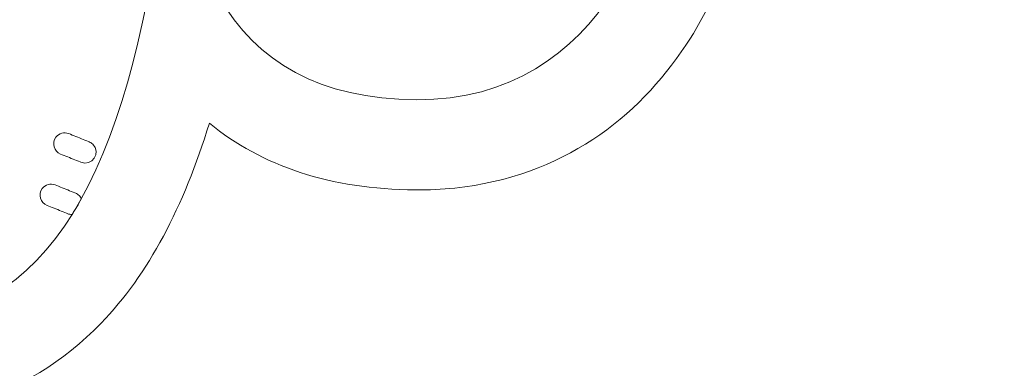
# Model space of a CAD drawing. Header units: millimetres. Extents: x -811 to 1340, y -192 to 870.
# Tile 155 of 256: x 628.96 to 639, y 120.48 to 124.03. Entities that reach past the tile are written whole.
import ezdxf

# ---------------------------------------------------------------- set-up
doc = ezdxf.new("R2010")
doc.units = ezdxf.units.MM
doc.header["$MEASUREMENT"] = 0
doc.layers.add('layer 1', color=7, linetype='Continuous')

msp = doc.modelspace()

# ---------------------------------------------------------------- linework, layer by layer
at = {"layer": 'layer 1', "color": 250, "lineweight": 9}
msp.add_open_spline([(667.8618, 127.1878), (667.8618, 127.1878), (667.8618, 112.0378), (667.8618, 112.0378), (667.8618, 112.0378), (667.8618, 112.0378), (647.8618, 112.0378), (647.8618, 112.0378), (647.8618, 112.0378), (647.8618, 112.0378), (647.8618, 115.0378), (647.8618, 115.0378), (647.8618, 115.0378), (647.8618, 115.0378), (627.8618, 115.0378), (627.8618, 115.0378), (627.8618, 115.0378), (627.8618, 115.0378), (627.8618, 112.0378), (627.8618, 112.0378), (627.8618, 112.0378), (627.8618, 112.0378), (607.8618, 112.0378), (607.8618, 112.0378), (607.8618, 112.0378), (607.8618, 112.0378), (607.8618, 127.1878), (607.8618, 127.1878), (607.8618, 127.1878), (607.8618, 127.1878), (610.8618, 127.1878), (610.8618, 127.1878), (610.8618, 127.1878), (610.8618, 127.1878), (610.8618, 146.8878), (610.8618, 146.8878), (610.8618, 146.8878), (610.8618, 146.8878), (607.8618, 146.8878), (607.8618, 146.8878), (607.8618, 146.8878), (607.8618, 146.8878), (607.8618, 162.0378), (607.8618, 162.0378), (607.8618, 162.0378), (607.8618, 162.0378), (627.8617, 162.0378), (627.8617, 162.0378), (627.8617, 162.0378), (627.8617, 156.5159), (632.3399, 152.0378), (637.8617, 152.0378), (637.8617, 152.0378), (643.3835, 152.0378), (647.8617, 156.5159), (647.8617, 162.0378), (647.8617, 162.0378), (647.8617, 162.0378), (667.8618, 162.0378), (667.8618, 162.0378), (667.8618, 162.0378), (667.8618, 162.0378), (667.8618, 146.8878), (667.8618, 146.8878), (667.8618, 146.8878), (667.8618, 146.8878), (664.8618, 146.8878), (664.8618, 146.8878), (664.8618, 146.8878), (664.8618, 146.8878), (664.8618, 127.1878), (664.8618, 127.1878), (664.8618, 127.1878), (664.8618, 127.1878), (667.8618, 127.1878), (667.8618, 127.1878)], degree=3, knots=[0, 0, 0, 0, 0.05, 0.05, 0.05, 0.05, 0.1, 0.1, 0.1, 0.1, 0.15, 0.15, 0.15, 0.15, 0.2, 0.2, 0.2, 0.2, 0.25, 0.25, 0.25, 0.25, 0.3, 0.3, 0.3, 0.3, 0.35, 0.35, 0.35, 0.35, 0.4, 0.4, 0.4, 0.4, 0.45, 0.45, 0.45, 0.45, 0.5, 0.5, 0.5, 0.5, 0.55, 0.55, 0.55, 0.55, 0.6, 0.6, 0.6, 0.6, 0.65, 0.65, 0.65, 0.65, 0.7, 0.7, 0.7, 0.7, 0.75, 0.75, 0.75, 0.75, 0.8, 0.8, 0.8, 0.8, 0.85, 0.85, 0.85, 0.85, 0.9, 0.9, 0.9, 0.9, 1, 1, 1, 1], dxfattribs=at)
at = {"layer": 'layer 1', "color": 114, "lineweight": 9}
for points, knots in [([(625.7544, 128.7375), (625.8631, 129.2846), (625.9616, 129.7813), (626.6736, 130.1505), (626.6736, 130.1505), (627.0183, 130.3292), (627.4871, 130.3432), (628.0105, 130.2445), (628.0105, 130.2445), (628.148, 130.2186), (628.2945, 130.1845), (628.447, 130.1439), (628.447, 130.1439), (628.447, 130.1439), (631.3176, 145.4465), (631.3176, 145.4465), (631.3176, 145.4465), (631.0847, 145.5362), (630.8386, 145.6525), (630.6037, 145.8025), (630.6037, 145.8025), (630.3573, 145.9599), (630.1252, 146.1542), (629.9317, 146.3938), (629.9317, 146.3938), (629.7466, 146.6231), (629.6013, 146.8884), (629.5166, 147.1951), (629.5166, 147.1951), (629.383, 147.6843), (629.6714, 148.1893), (630.1606, 148.3228), (630.1606, 148.3228), (630.1606, 148.3228), (630.3404, 148.3719), (630.3404, 148.3719), (630.3404, 148.3719), (630.4179, 148.393), (630.4958, 148.4036), (630.5725, 148.4045), (630.5725, 148.4045), (630.712, 148.6098), (630.8993, 148.7728), (631.1163, 148.884), (631.1163, 148.884), (631.386, 149.0221), (631.697, 149.0751), (632.0127, 149.0242), (632.0127, 149.0242), (632.0208, 149.023), (632.0291, 149.0217), (632.0372, 149.0202), (632.0372, 149.0202), (632.312, 148.9719), (632.5842, 148.8459), (632.8246, 148.6297), (632.8246, 148.6297), (632.8881, 148.5725), (632.9494, 148.5086), (633.0076, 148.4379), (633.0076, 148.4379), (633.0902, 148.4789), (633.1728, 148.5121), (633.2547, 148.5384), (633.2547, 148.5384), (633.5652, 148.638), (633.8665, 148.6405), (634.1368, 148.57), (634.1368, 148.57), (634.4588, 148.486), (634.7302, 148.3029), (634.9232, 148.0557), (634.9232, 148.0557), (635.1148, 147.8104), (635.2267, 147.5057), (635.2319, 147.1764), (635.2319, 147.1764), (635.2321, 147.1657), (635.2321, 147.1548), (635.232, 147.1439), (635.232, 147.1439), (635.4213, 147.0466), (635.5995, 146.9071), (635.7657, 146.7132), (635.7657, 146.7132), (636.0948, 146.3291), (636.0502, 145.7508), (635.666, 145.4217), (635.666, 145.4217), (635.666, 145.4217), (635.5248, 145.3008), (635.5248, 145.3008), (635.5248, 145.3008), (635.1729, 144.9994), (634.6582, 145.0116), (634.3212, 145.3111), (634.3212, 145.3111), (634.2183, 145.3068), (634.0578, 145.2775), (633.8864, 145.2465), (633.8864, 145.2465), (633.7737, 145.2259), (633.6577, 145.2049), (633.5355, 145.1862), (633.5355, 145.1862), (633.5355, 145.1862), (633.4645, 132.3738), (633.4645, 132.3738), (633.4645, 132.3738), (633.7053, 132.3853), (633.9347, 132.3874), (634.1427, 132.378), (634.1427, 132.378), (634.7266, 132.3518), (635.2245, 132.22), (635.533, 131.9426), (635.533, 131.9426), (636.1292, 131.4065), (636.0999, 130.9008), (636.0674, 130.344), (636.0674, 130.344), (636.0584, 130.1893), (636.0487, 130.0232), (636.0836, 129.9449), (636.0836, 129.9449), (636.1189, 129.8656), (636.3, 129.6912), (636.5434, 129.4891), (636.5434, 129.4891), (636.8376, 129.2449), (637.1791, 129.0163), (637.4644, 128.8847), (637.4644, 128.8847), (638.1642, 128.5618), (638.3978, 127.871), (638.3192, 127.2135), (638.3192, 127.2135), (638.2848, 126.926), (638.1851, 126.6383), (638.0378, 126.4012), (638.0378, 126.4012), (637.8533, 126.1043), (637.5859, 125.8676), (637.2538, 125.7541), (637.2538, 125.7541), (636.9822, 125.6612), (636.6984, 125.6471), (636.4182, 125.7409), (636.4182, 125.7409), (636.3796, 125.1384), (636.1705, 124.3994), (635.7528, 123.7703), (635.7528, 123.7703), (635.2621, 123.0313), (634.496, 122.4303), (633.3963, 122.3145), (633.3963, 122.3145), (633.2671, 122.301), (633.1344, 122.2944), (632.9984, 122.2955), (632.9984, 122.2955), (632.1238, 122.3025), (631.4323, 122.5377), (630.8961, 122.9748), (630.8961, 122.9748), (630.6338, 122.1249), (630.2756, 121.4361), (629.7929, 120.9386), (629.7929, 120.9386), (629.0173, 120.1392), (628.0127, 119.8467), (626.7018, 120.1759), (626.7018, 120.1759), (626.5701, 120.2091), (626.4431, 120.2488), (626.3214, 120.2944), (626.3214, 120.2944), (625.2863, 120.6828), (624.6959, 121.4571), (624.4066, 122.2957), (624.4066, 122.2957), (624.1605, 123.0096), (624.1438, 123.7774), (624.258, 124.3703), (624.258, 124.3703), (623.9631, 124.35), (623.692, 124.4349), (623.4524, 124.5931), (623.4524, 124.5931), (623.1595, 124.7865), (622.9601, 125.0826), (622.8562, 125.4165), (622.8562, 125.4165), (622.7733, 125.683), (622.7491, 125.9864), (622.7881, 126.2734), (622.7881, 126.2734), (622.8772, 126.9295), (623.277, 127.5394), (624.0356, 127.6762), (624.0356, 127.6762), (624.3446, 127.7318), (624.7328, 127.8673), (625.0788, 128.0297), (625.0788, 128.0297), (625.3653, 128.1641), (625.5843, 128.2873), (625.6384, 128.3553), (625.6384, 128.3553), (625.6919, 128.4223), (625.7242, 128.5855), (625.7544, 128.7375)], [0, 0, 0, 0, 0.0185185, 0.0185185, 0.0185185, 0.0185185, 0.037037, 0.037037, 0.037037, 0.037037, 0.0555556, 0.0555556, 0.0555556, 0.0555556, 0.0740741, 0.0740741, 0.0740741, 0.0740741, 0.0925926, 0.0925926, 0.0925926, 0.0925926, 0.1111111, 0.1111111, 0.1111111, 0.1111111, 0.1296296, 0.1296296, 0.1296296, 0.1296296, 0.1481481, 0.1481481, 0.1481481, 0.1481481, 0.1666667, 0.1666667, 0.1666667, 0.1666667, 0.1851852, 0.1851852, 0.1851852, 0.1851852, 0.2037037, 0.2037037, 0.2037037, 0.2037037, 0.2222222, 0.2222222, 0.2222222, 0.2222222, 0.2407407, 0.2407407, 0.2407407, 0.2407407, 0.2592593, 0.2592593, 0.2592593, 0.2592593, 0.2777778, 0.2777778, 0.2777778, 0.2777778, 0.2962963, 0.2962963, 0.2962963, 0.2962963, 0.3148148, 0.3148148, 0.3148148, 0.3148148, 0.3333333, 0.3333333, 0.3333333, 0.3333333, 0.3518519, 0.3518519, 0.3518519, 0.3518519, 0.3703704, 0.3703704, 0.3703704, 0.3703704, 0.3888889, 0.3888889, 0.3888889, 0.3888889, 0.4074074, 0.4074074, 0.4074074, 0.4074074, 0.4259259, 0.4259259, 0.4259259, 0.4259259, 0.4444444, 0.4444444, 0.4444444, 0.4444444, 0.462963, 0.462963, 0.462963, 0.462963, 0.4814815, 0.4814815, 0.4814815, 0.4814815, 0.5, 0.5, 0.5, 0.5, 0.5185185, 0.5185185, 0.5185185, 0.5185185, 0.537037, 0.537037, 0.537037, 0.537037, 0.5555556, 0.5555556, 0.5555556, 0.5555556, 0.5740741, 0.5740741, 0.5740741, 0.5740741, 0.5925926, 0.5925926, 0.5925926, 0.5925926, 0.6111111, 0.6111111, 0.6111111, 0.6111111, 0.6296296, 0.6296296, 0.6296296, 0.6296296, 0.6481481, 0.6481481, 0.6481481, 0.6481481, 0.6666667, 0.6666667, 0.6666667, 0.6666667, 0.6851852, 0.6851852, 0.6851852, 0.6851852, 0.7037037, 0.7037037, 0.7037037, 0.7037037, 0.7222222, 0.7222222, 0.7222222, 0.7222222, 0.7407407, 0.7407407, 0.7407407, 0.7407407, 0.7592593, 0.7592593, 0.7592593, 0.7592593, 0.7777778, 0.7777778, 0.7777778, 0.7777778, 0.7962963, 0.7962963, 0.7962963, 0.7962963, 0.8148148, 0.8148148, 0.8148148, 0.8148148, 0.8333333, 0.8333333, 0.8333333, 0.8333333, 0.8518519, 0.8518519, 0.8518519, 0.8518519, 0.8703704, 0.8703704, 0.8703704, 0.8703704, 0.8888889, 0.8888889, 0.8888889, 0.8888889, 0.9074074, 0.9074074, 0.9074074, 0.9074074, 0.9259259, 0.9259259, 0.9259259, 0.9259259, 0.9444444, 0.9444444, 0.9444444, 0.9444444, 0.962963, 0.962963, 0.962963, 0.962963, 1, 1, 1, 1]), ([(634.9204, 131.2601), (635.4001, 130.8289), (634.9604, 130.216), (635.2465, 129.5737), (635.2465, 129.5737), (635.4423, 129.1337), (636.3708, 128.3778), (637.0822, 128.0496), (637.0822, 128.0496), (637.8407, 127.6996), (637.1739, 126.0013), (636.4238, 126.8219), (636.4238, 126.8219), (635.8492, 127.4503), (635.3928, 127.1221), (635.4956, 126.146), (635.4956, 126.146), (635.5984, 125.1698), (634.9228, 123.1991), (633.0071, 123.2145), (633.0071, 123.2145), (631.0332, 123.2304), (630.4279, 124.697), (630.5707, 127.1072), (630.5707, 127.1072), (630.6953, 129.2081), (629.7371, 130.4471), (630.505, 130.8686), (630.505, 130.8686), (631.2513, 131.2782), (634.3867, 131.7402), (634.9204, 131.2601)], [0, 0, 0, 0, 0.1111111, 0.1111111, 0.1111111, 0.1111111, 0.2222222, 0.2222222, 0.2222222, 0.2222222, 0.3333333, 0.3333333, 0.3333333, 0.3333333, 0.4444444, 0.4444444, 0.4444444, 0.4444444, 0.5555556, 0.5555556, 0.5555556, 0.5555556, 0.6666667, 0.6666667, 0.6666667, 0.6666667, 0.7777778, 0.7777778, 0.7777778, 0.7777778, 1, 1, 1, 1]), ([(630.5483, 128.3186), (629.4454, 128.9105), (627.5878, 129.5915), (627.0948, 129.3359), (627.0948, 129.3359), (626.5222, 129.039), (626.7937, 128.3354), (626.3554, 127.7856), (626.3554, 127.7856), (626.0552, 127.4089), (624.9666, 126.9107), (624.1954, 126.7718), (624.1954, 126.7718), (623.3733, 126.6237), (623.5919, 124.8122), (624.5242, 125.418), (624.5242, 125.418), (625.2383, 125.8819), (625.5977, 125.4495), (625.2527, 124.5304), (625.2527, 124.5304), (624.9078, 123.6114), (625.0664, 121.5344), (626.9244, 121.0677), (626.9244, 121.0677), (628.8389, 120.5868), (629.7934, 121.8543), (630.2609, 124.223), (630.2609, 124.223), (630.3502, 124.6746), (630.4791, 125.0734), (630.6195, 125.427)], [0, 0, 0, 0, 0.1111111, 0.1111111, 0.1111111, 0.1111111, 0.2222222, 0.2222222, 0.2222222, 0.2222222, 0.3333333, 0.3333333, 0.3333333, 0.3333333, 0.4444444, 0.4444444, 0.4444444, 0.4444444, 0.5555556, 0.5555556, 0.5555556, 0.5555556, 0.6666667, 0.6666667, 0.6666667, 0.6666667, 0.7777778, 0.7777778, 0.7777778, 0.7777778, 1, 1, 1, 1]), ([(629.5868, 122.5771), (629.5868, 122.5771), (629.5868, 122.5771), (629.5868, 122.5771), (629.5868, 122.5771), (629.6996, 122.5307), (629.796, 122.6741), (629.7074, 122.7616), (629.7074, 122.7616), (629.6966, 122.7714), (629.686, 122.7787), (629.6723, 122.7844), (629.6723, 122.7844), (629.6723, 122.7844), (629.6646, 122.7875), (629.6646, 122.7875), (629.6646, 122.7875), (629.6646, 122.7875), (629.6464, 122.795), (629.6464, 122.795), (629.6464, 122.795), (629.6464, 122.795), (629.628, 122.8026), (629.628, 122.8026), (629.628, 122.8026), (629.628, 122.8026), (629.6098, 122.81), (629.6098, 122.81), (629.6098, 122.81), (629.6098, 122.81), (629.5914, 122.8174), (629.5914, 122.8174), (629.5914, 122.8174), (629.5914, 122.8174), (629.573, 122.8249), (629.573, 122.8249), (629.573, 122.8249), (629.573, 122.8249), (629.5544, 122.8324), (629.5544, 122.8324), (629.5544, 122.8324), (629.5544, 122.8324), (629.5359, 122.8399), (629.5359, 122.8399), (629.5359, 122.8399), (629.5359, 122.8399), (629.5172, 122.8473), (629.5172, 122.8473), (629.5172, 122.8473), (629.5172, 122.8473), (629.4984, 122.8547), (629.4984, 122.8547), (629.4984, 122.8547), (629.4984, 122.8547), (629.4797, 122.8622), (629.4797, 122.8622), (629.4797, 122.8622), (629.4797, 122.8622), (629.4626, 122.8689), (629.4626, 122.8689), (629.4626, 122.8689), (629.4162, 122.8875), (629.3618, 122.8722), (629.332, 122.8321), (629.332, 122.8321), (629.2874, 122.7725), (629.3114, 122.6879), (629.3804, 122.6602), (629.3804, 122.6602), (629.3804, 122.6602), (629.3973, 122.6535), (629.3973, 122.6535), (629.3973, 122.6535), (629.3973, 122.6535), (629.4157, 122.6462), (629.4157, 122.6462), (629.4157, 122.6462), (629.4157, 122.6462), (629.4341, 122.639), (629.4341, 122.639), (629.4341, 122.639), (629.4341, 122.639), (629.4525, 122.6316), (629.4525, 122.6316), (629.4525, 122.6316), (629.4525, 122.6316), (629.4709, 122.6243), (629.4709, 122.6243), (629.4709, 122.6243), (629.4709, 122.6243), (629.489, 122.617), (629.489, 122.617), (629.489, 122.617), (629.489, 122.617), (629.5072, 122.6096), (629.5072, 122.6096), (629.5072, 122.6096), (629.5072, 122.6096), (629.5254, 122.6023), (629.5254, 122.6023), (629.5254, 122.6023), (629.5254, 122.6023), (629.5433, 122.5949), (629.5433, 122.5949), (629.5433, 122.5949), (629.5433, 122.5949), (629.5613, 122.5876), (629.5613, 122.5876), (629.5613, 122.5876), (629.5613, 122.5876), (629.5791, 122.5803), (629.5791, 122.5803), (629.5791, 122.5803), (629.5791, 122.5803), (629.5868, 122.5771), (629.5868, 122.5771)], [0, 0, 0, 0, 0.0333333, 0.0333333, 0.0333333, 0.0333333, 0.0666667, 0.0666667, 0.0666667, 0.0666667, 0.1, 0.1, 0.1, 0.1, 0.1333333, 0.1333333, 0.1333333, 0.1333333, 0.1666667, 0.1666667, 0.1666667, 0.1666667, 0.2, 0.2, 0.2, 0.2, 0.2333333, 0.2333333, 0.2333333, 0.2333333, 0.2666667, 0.2666667, 0.2666667, 0.2666667, 0.3, 0.3, 0.3, 0.3, 0.3333333, 0.3333333, 0.3333333, 0.3333333, 0.3666667, 0.3666667, 0.3666667, 0.3666667, 0.4, 0.4, 0.4, 0.4, 0.4333333, 0.4333333, 0.4333333, 0.4333333, 0.4666667, 0.4666667, 0.4666667, 0.4666667, 0.5, 0.5, 0.5, 0.5, 0.5333333, 0.5333333, 0.5333333, 0.5333333, 0.5666667, 0.5666667, 0.5666667, 0.5666667, 0.6, 0.6, 0.6, 0.6, 0.6333333, 0.6333333, 0.6333333, 0.6333333, 0.6666667, 0.6666667, 0.6666667, 0.6666667, 0.7, 0.7, 0.7, 0.7, 0.7333333, 0.7333333, 0.7333333, 0.7333333, 0.7666667, 0.7666667, 0.7666667, 0.7666667, 0.8, 0.8, 0.8, 0.8, 0.8333333, 0.8333333, 0.8333333, 0.8333333, 0.8666667, 0.8666667, 0.8666667, 0.8666667, 0.9, 0.9, 0.9, 0.9, 0.9333333, 0.9333333, 0.9333333, 0.9333333, 1, 1, 1, 1]), ([(629.4975, 122.0458), (629.4975, 122.0458), (629.4975, 122.0458), (629.4975, 122.0458), (629.4975, 122.0458), (629.5299, 122.0977), (629.5615, 122.1512), (629.5923, 122.2066), (629.5923, 122.2066), (629.5866, 122.2179), (629.5789, 122.2288), (629.5685, 122.239), (629.5685, 122.239), (629.5579, 122.249), (629.5472, 122.2563), (629.5336, 122.2619), (629.5336, 122.2619), (629.5336, 122.2619), (629.5259, 122.265), (629.5259, 122.265), (629.5259, 122.265), (629.5259, 122.265), (629.5076, 122.2725), (629.5076, 122.2725), (629.5076, 122.2725), (629.5076, 122.2725), (629.4893, 122.2801), (629.4893, 122.2801), (629.4893, 122.2801), (629.4893, 122.2801), (629.471, 122.2875), (629.471, 122.2875), (629.471, 122.2875), (629.471, 122.2875), (629.4526, 122.2949), (629.4526, 122.2949), (629.4526, 122.2949), (629.4526, 122.2949), (629.4343, 122.3024), (629.4343, 122.3024), (629.4343, 122.3024), (629.4343, 122.3024), (629.4157, 122.3099), (629.4157, 122.3099), (629.4157, 122.3099), (629.4157, 122.3099), (629.397, 122.3173), (629.397, 122.3173), (629.397, 122.3173), (629.397, 122.3173), (629.3784, 122.3249), (629.3784, 122.3249), (629.3784, 122.3249), (629.3784, 122.3249), (629.3596, 122.3323), (629.3596, 122.3323), (629.3596, 122.3323), (629.3596, 122.3323), (629.3408, 122.3397), (629.3408, 122.3397), (629.3408, 122.3397), (629.3408, 122.3397), (629.3238, 122.3464), (629.3238, 122.3464), (629.3238, 122.3464), (629.2775, 122.365), (629.2231, 122.3496), (629.1932, 122.3096), (629.1932, 122.3096), (629.1486, 122.25), (629.1727, 122.1654), (629.2416, 122.1377), (629.2416, 122.1377), (629.2416, 122.1377), (629.2584, 122.1311), (629.2584, 122.1311), (629.2584, 122.1311), (629.2584, 122.1311), (629.2771, 122.1238), (629.2771, 122.1238), (629.2771, 122.1238), (629.2771, 122.1238), (629.2953, 122.1166), (629.2953, 122.1166), (629.2953, 122.1166), (629.2953, 122.1166), (629.3137, 122.1091), (629.3137, 122.1091), (629.3137, 122.1091), (629.3137, 122.1091), (629.3321, 122.1018), (629.3321, 122.1018), (629.3321, 122.1018), (629.3321, 122.1018), (629.3503, 122.0945), (629.3503, 122.0945), (629.3503, 122.0945), (629.3503, 122.0945), (629.3683, 122.0871), (629.3683, 122.0871), (629.3683, 122.0871), (629.3683, 122.0871), (629.3867, 122.0798), (629.3867, 122.0798), (629.3867, 122.0798), (629.3867, 122.0798), (629.4046, 122.0724), (629.4046, 122.0724), (629.4046, 122.0724), (629.4046, 122.0724), (629.4224, 122.0651), (629.4224, 122.0651), (629.4224, 122.0651), (629.4224, 122.0651), (629.4402, 122.0578), (629.4402, 122.0578), (629.4402, 122.0578), (629.4402, 122.0578), (629.4478, 122.0547), (629.4478, 122.0547), (629.4478, 122.0547), (629.465, 122.0476), (629.4818, 122.0449), (629.4975, 122.0458)], [0, 0, 0, 0, 0.03125, 0.03125, 0.03125, 0.03125, 0.0625, 0.0625, 0.0625, 0.0625, 0.09375, 0.09375, 0.09375, 0.09375, 0.125, 0.125, 0.125, 0.125, 0.15625, 0.15625, 0.15625, 0.15625, 0.1875, 0.1875, 0.1875, 0.1875, 0.21875, 0.21875, 0.21875, 0.21875, 0.25, 0.25, 0.25, 0.25, 0.28125, 0.28125, 0.28125, 0.28125, 0.3125, 0.3125, 0.3125, 0.3125, 0.34375, 0.34375, 0.34375, 0.34375, 0.375, 0.375, 0.375, 0.375, 0.40625, 0.40625, 0.40625, 0.40625, 0.4375, 0.4375, 0.4375, 0.4375, 0.46875, 0.46875, 0.46875, 0.46875, 0.5, 0.5, 0.5, 0.5, 0.53125, 0.53125, 0.53125, 0.53125, 0.5625, 0.5625, 0.5625, 0.5625, 0.59375, 0.59375, 0.59375, 0.59375, 0.625, 0.625, 0.625, 0.625, 0.65625, 0.65625, 0.65625, 0.65625, 0.6875, 0.6875, 0.6875, 0.6875, 0.71875, 0.71875, 0.71875, 0.71875, 0.75, 0.75, 0.75, 0.75, 0.78125, 0.78125, 0.78125, 0.78125, 0.8125, 0.8125, 0.8125, 0.8125, 0.84375, 0.84375, 0.84375, 0.84375, 0.875, 0.875, 0.875, 0.875, 0.90625, 0.90625, 0.90625, 0.90625, 0.9375, 0.9375, 0.9375, 0.9375, 1, 1, 1, 1])]:
    msp.add_open_spline(points, degree=3, knots=knots, dxfattribs=at)

doc.saveas('drawing.dxf')
